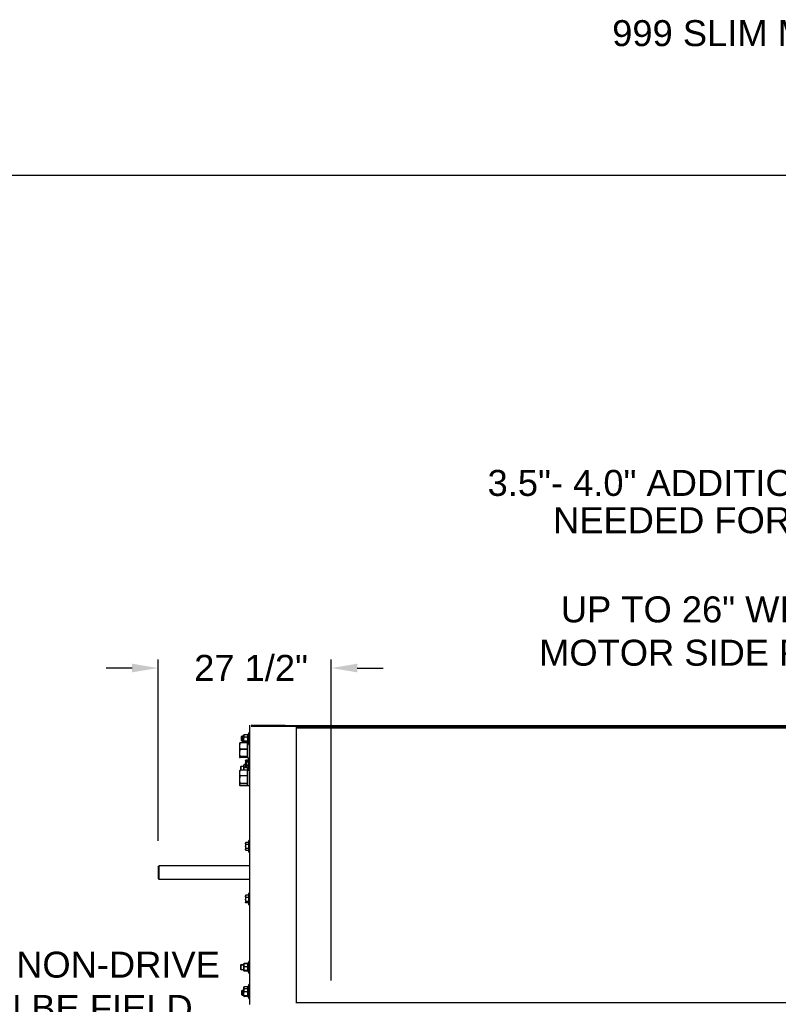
# Model space of a CAD drawing. Header units: inches. Extents: x 170 to 288, y 234 to 248.
# Tile 134 of 192: x 201.16 to 203.89, y 244.19 to 247.74. Entities that reach past the tile are written whole.
import ezdxf

# ---------------------------------------------------------------- set-up
doc = ezdxf.new("R2010")
doc.units = ezdxf.units.IN
doc.header["$LTSCALE"] = 0.25
doc.header["$MEASUREMENT"] = 0
doc.layers.add('ANNOTATIONS', color=1, linetype='Continuous')
doc.layers.add('SLIM E GUIDE MOTOR RH', color=7, linetype='Continuous')
doc.styles.add('ARIAL', font='arial.ttf', dxfattribs={"height": 0.09375})
doc.dimstyles.new('STANDARD$0', dxfattribs={"dimtxt": 0.09375, "dimasz": 0.09375, "dimexe": 0.03125, "dimexo": 0.046875, "dimgap": 0.09, "dimtad": 0, "dimtih": 1, "dimtoh": 1, "dimdec": 4, "dimzin": 0, "dimdsep": 46, "dimtxsty": 'ARIAL', "dimcen": 0.09, "dimadec": 0, "dimazin": 0, "dimtfac": 1, "dimtdec": 4, "dimtofl": 0, "dimtmove": 0, "dimatfit": 1, "dimfxl": 1, "dimtolj": 1, "dimtzin": 0, "dimarcsym": 0})

# ---------------------------------------------------------------- blocks, each defined once
blk = doc.blocks.new('*D16')
at = {"layer": 'ANNOTATIONS', "color": 0, "lineweight": -2, "transparency": 16777216}
for p, q in [((201.6543, 244.7789), (201.6543, 245.4338)), ((202.2789, 244.2745), (202.2789, 245.4338)), ((201.5606, 245.4025), (201.4668, 245.4025)), ((202.3727, 245.4025), (202.4664, 245.4025))]:
    blk.add_line(p, q, dxfattribs=at)
at = {"layer": 'ANNOTATIONS', "color": 0, "transparency": 16777216}
for points in [[(201.5606, 245.4182), (201.5606, 245.3869), (201.6543, 245.4025)], [(202.3727, 245.4182), (202.3727, 245.3869), (202.2789, 245.4025)]]:
    blk.add_solid(points, dxfattribs=at)
at = {"layer": 'defpoints', "color": 0, "transparency": 16777216}
for p in [(202.2789, 245.4025), (201.6543, 244.6852), (202.2789, 244.1807)]:
    blk.add_point(p, dxfattribs=at)
at = {"layer": 'ANNOTATIONS', "color": 0, "transparency": 16777216, "insert": (201.9897, 245.4025), "char_height": 0.09375, "attachment_point": 5, "style": 'ARIAL'}
blk.add_mtext('\\A1;27 1/2"', dxfattribs=at)

msp = doc.modelspace()

# ---------------------------------------------------------------- linework, layer by layer
at = {"layer": 'defpoints'}
msp.add_lwpolyline([(213.72204, 234.44685), (194.25216, 234.44685), (194.25216, 247.18196), (213.72204, 247.18196)], close=True, dxfattribs=at)
at = {"layer": 'SLIM E GUIDE MOTOR RH'}
for p, q in [((201.98555, 244.18808), (201.98555, 245.19649)), ((201.98555, 244.18905), (201.98555, 245.18905)), ((201.98992, 245.19649), (202.11225, 245.19649)), ((201.98992, 245.19232), (202.15392, 245.19232)), ((202.11225, 245.19232), (202.11225, 245.19649)), ((202.11225, 245.19505), (206.44558, 245.19505)), ((202.15392, 244.19297), (202.15392, 245.19232)), ((202.15392, 245.19088), (206.40392, 245.19088)), ((202.15392, 245.19016), (206.40392, 245.19016)), ((206.40392, 245.18528), (202.15392, 245.18528)), ((201.95603, 245.15609), (201.95451, 245.15457)), ((201.95451, 245.15457), (201.95451, 245.14095)), ((201.95451, 245.14095), (201.95603, 245.13943)), ((201.95708, 245.1557), (201.95555, 245.15417)), ((201.95555, 245.15417), (201.95555, 245.14056)), ((201.95555, 245.14056), (201.95708, 245.13903)), ((201.96312, 245.15609), (201.95603, 245.15609)), ((201.95603, 245.15609), (201.95603, 245.13943)), ((201.95603, 245.13943), (201.96312, 245.13943)), ((201.96312, 245.1557), (201.95708, 245.1557)), ((201.95708, 245.1557), (201.95708, 245.13903)), ((201.95708, 245.13903), (201.96312, 245.13903)), ((201.9639, 245.16117), (201.96312, 245.16026)), ((201.9639, 245.16077), (201.96312, 245.15986)), ((201.96312, 245.13254), (201.96312, 245.16026)), ((201.96312, 245.13214), (201.96312, 245.15986)), ((201.97638, 245.16201), (201.96478, 245.16201)), ((201.97638, 245.16162), (201.96478, 245.16162)), ((201.97638, 245.1529), (201.96478, 245.1529)), ((201.97638, 245.15251), (201.96478, 245.15251)), ((201.97638, 245.13865), (201.96478, 245.13865)), ((201.97805, 245.16026), (201.97727, 245.16117)), ((201.97805, 245.15986), (201.97727, 245.16077)), ((201.98222, 245.16224), (201.97805, 245.16224)), ((201.97805, 245.13288), (201.97805, 245.16224)), ((201.98222, 245.16185), (201.97805, 245.16185)), ((201.97805, 245.14659), (201.98222, 245.14659)), ((201.97805, 245.1462), (201.98222, 245.1462)), ((201.98222, 245.14575), (201.97805, 245.14575)), ((201.98222, 245.14535), (201.97805, 245.14535)), ((201.97805, 245.14435), (201.98222, 245.14435)), ((201.97805, 245.14395), (201.98222, 245.14395)), ((201.98555, 245.16859), (201.98222, 245.16859)), ((201.98222, 245.12693), (201.98222, 245.16859)), ((201.98555, 245.1682), (201.98222, 245.1682)), ((201.98222, 245.12653), (201.98222, 245.1682)), ((201.94778, 245.13126), (201.94765, 245.13111)), ((201.94765, 245.13111), (201.94765, 245.08071)), ((201.94778, 245.13086), (201.94765, 245.13071)), ((201.97668, 245.13254), (201.95098, 245.13254)), ((201.97668, 245.13214), (201.95098, 245.13214)), ((201.97668, 245.10926), (201.95098, 245.10926)), ((201.97668, 245.10886), (201.95098, 245.10886)), ((201.96312, 245.13526), (201.9639, 245.13435)), ((201.96312, 245.13486), (201.9639, 245.13395)), ((201.96312, 245.1336), (201.96333, 245.13254)), ((201.96312, 245.13321), (201.96333, 245.13214)), ((201.97638, 245.13826), (201.96478, 245.13826)), ((201.97638, 245.13351), (201.96478, 245.13351)), ((201.97638, 245.13311), (201.96478, 245.13311)), ((201.97668, 245.07929), (201.97668, 245.13254)), ((201.97722, 245.13111), (201.97668, 245.13111)), ((201.97722, 245.13071), (201.97668, 245.13071)), ((201.97805, 245.13356), (201.97722, 245.13356)), ((201.97722, 245.13356), (201.97722, 245.07866)), ((201.97805, 245.13316), (201.97722, 245.13316)), ((201.97722, 245.13316), (201.97722, 245.07826)), ((201.97727, 245.13435), (201.97805, 245.13526)), ((201.97727, 245.13395), (201.97805, 245.13486)), ((201.97805, 245.13328), (201.98222, 245.13328)), ((201.97805, 245.13288), (201.98222, 245.13288)), ((201.98222, 245.12693), (201.98555, 245.12693)), ((201.98222, 245.12653), (201.98555, 245.12653)), ((201.94765, 245.08111), (201.94778, 245.08096)), ((201.94765, 245.08071), (201.94778, 245.08056)), ((201.97668, 245.08284), (201.95098, 245.08284)), ((201.97668, 245.08244), (201.95098, 245.08244)), ((201.97668, 245.07969), (201.95098, 245.07969)), ((201.97668, 245.07929), (201.95098, 245.07929)), ((201.97062, 245.06955), (201.97008, 245.06861)), ((201.97008, 245.06861), (201.97008, 245.04361)), ((201.98222, 245.07039), (201.9712, 245.07039)), ((201.97668, 245.08111), (201.97722, 245.08111)), ((201.97668, 245.08071), (201.97722, 245.08071)), ((201.97722, 245.07866), (201.98555, 245.07866)), ((201.97722, 245.07826), (201.98555, 245.07826)), ((201.98555, 245.07694), (201.98222, 245.07694)), ((201.98222, 245.03356), (201.98222, 245.07694)), ((201.98555, 245.07655), (201.98222, 245.07655)), ((201.98222, 245.03316), (201.98222, 245.07655)), ((201.94845, 245.03204), (201.94765, 245.03111)), ((201.97668, 245.03405), (201.95098, 245.03405)), ((201.97668, 245.03365), (201.95098, 245.03365)), ((201.95271, 245.04778), (201.95118, 245.04625)), ((201.95271, 245.04738), (201.95118, 245.04585)), ((201.95118, 245.04625), (201.95118, 245.03365)), ((201.96312, 245.04778), (201.95271, 245.04778)), ((201.95271, 245.04778), (201.95271, 245.03365)), ((201.96312, 245.04738), (201.95271, 245.04738)), ((201.9639, 245.05285), (201.96312, 245.05194)), ((201.9639, 245.05246), (201.96312, 245.05155)), ((201.96312, 245.05194), (201.96312, 245.03405)), ((201.96312, 245.03365), (201.96312, 245.05155)), ((201.97008, 245.0537), (201.96478, 245.0537)), ((201.97328, 245.0533), (201.96478, 245.0533)), ((201.97008, 245.04459), (201.96478, 245.04459)), ((201.97638, 245.04419), (201.96478, 245.04419)), ((201.97008, 245.04361), (201.97062, 245.04267)), ((201.98222, 245.06509), (201.9712, 245.06509)), ((201.98222, 245.05081), (201.9712, 245.05081)), ((201.98222, 245.04183), (201.9712, 245.04183)), ((201.97369, 245.06578), (201.97328, 245.06508)), ((201.97328, 245.06508), (201.97328, 245.04635)), ((201.97328, 245.04635), (201.97369, 245.04565)), ((201.98222, 245.06641), (201.97412, 245.06641)), ((201.98222, 245.06244), (201.97412, 245.06244)), ((201.98222, 245.05175), (201.97412, 245.05175)), ((201.98222, 245.04502), (201.97412, 245.04502)), ((201.97668, 244.97778), (201.97668, 245.03405)), ((201.98555, 245.03356), (201.97722, 245.03356)), ((201.97722, 245.03356), (201.97722, 244.97866)), ((201.98555, 245.03316), (201.97722, 245.03316)), ((201.97722, 245.03316), (201.97722, 244.97826)), ((201.97805, 245.03316), (201.97805, 245.04502)), ((201.97805, 245.03828), (201.98222, 245.03828)), ((201.97805, 245.03788), (201.98222, 245.03788)), ((201.98222, 245.03743), (201.97805, 245.03743)), ((201.98222, 245.03704), (201.97805, 245.03704)), ((201.97805, 245.03603), (201.98222, 245.03603)), ((201.97805, 245.03564), (201.98222, 245.03564)), ((201.98222, 245.03528), (201.98555, 245.03528)), ((201.98222, 245.03488), (201.98555, 245.03488)), ((201.94845, 245.03164), (201.94765, 245.03071)), ((201.94765, 245.03111), (201.94765, 244.98071)), ((201.97668, 245.01377), (201.95098, 245.01377)), ((201.97668, 245.01337), (201.95098, 245.01337)), ((201.97722, 245.03111), (201.97668, 245.03111)), ((201.97722, 245.03071), (201.97668, 245.03071)), ((201.94765, 244.98111), (201.94845, 244.98018)), ((201.94765, 244.98071), (201.94845, 244.97978)), ((201.97668, 244.98584), (201.95098, 244.98584)), ((201.97668, 244.98544), (201.95098, 244.98544)), ((201.97668, 244.97818), (201.95098, 244.97818)), ((201.97668, 244.97778), (201.95098, 244.97778)), ((201.97668, 244.98111), (201.97722, 244.98111)), ((201.97668, 244.98071), (201.97722, 244.98071)), ((201.97722, 244.97866), (201.98555, 244.97866)), ((201.97722, 244.97826), (201.98555, 244.97826)), ((201.97102, 244.77296), (201.97008, 244.77134)), ((201.97008, 244.77134), (201.97008, 244.74634)), ((201.9712, 244.77326), (201.97104, 244.77294)), ((201.98222, 244.77326), (201.9712, 244.77326)), ((201.98222, 244.76553), (201.9712, 244.76553)), ((201.98222, 244.7511), (201.9712, 244.7511)), ((201.98555, 244.77967), (201.98222, 244.77967)), ((201.98222, 244.73801), (201.98222, 244.77967)), ((201.97008, 244.74634), (201.97102, 244.74472)), ((201.98222, 244.74442), (201.9712, 244.74442)), ((201.98222, 244.73801), (201.98555, 244.73801)), ((201.6543, 244.68519), (201.6543, 244.64278)), ((201.98555, 244.68865), (201.65763, 244.68865)), ((201.65763, 244.63944), (201.65763, 244.68865)), ((201.65763, 244.63944), (201.6543, 244.64278)), ((201.98555, 244.63944), (201.65763, 244.63944)), ((201.97048, 244.58245), (201.97008, 244.58176)), ((201.97008, 244.58176), (201.97008, 244.55676)), ((201.9712, 244.5834), (201.9705, 244.58243)), ((201.98222, 244.5834), (201.9712, 244.5834)), ((201.98222, 244.57383), (201.9712, 244.57383)), ((201.98555, 244.59009), (201.98222, 244.59009)), ((201.98222, 244.54842), (201.98222, 244.59009)), ((201.97008, 244.55676), (201.97048, 244.55607)), ((201.98222, 244.55969), (201.9712, 244.55969)), ((201.98222, 244.55511), (201.9712, 244.55511)), ((201.98222, 244.54842), (201.98555, 244.54842)), ((201.95271, 244.33111), (201.95118, 244.32958)), ((201.95271, 244.33071), (201.95118, 244.32919)), ((201.95118, 244.32958), (201.95118, 244.31557)), ((201.96312, 244.33111), (201.95271, 244.33111)), ((201.95271, 244.33111), (201.95271, 244.31405)), ((201.96312, 244.33071), (201.95271, 244.33071)), ((201.96343, 244.33564), (201.96312, 244.33528)), ((201.96312, 244.33527), (201.96312, 244.31033)), ((201.96343, 244.33524), (201.96312, 244.33488)), ((201.96312, 244.30993), (201.96312, 244.33487)), ((201.96478, 244.33622), (201.96438, 244.33538)), ((201.96478, 244.33662), (201.96451, 244.33604)), ((201.97638, 244.33662), (201.96478, 244.33662)), ((201.97638, 244.33622), (201.96478, 244.33622)), ((201.97638, 244.33587), (201.96478, 244.33587)), ((201.97638, 244.33547), (201.96478, 244.33547)), ((201.97638, 244.32406), (201.96478, 244.32406)), ((201.97638, 244.32366), (201.96478, 244.32366)), ((201.97638, 244.33662), (201.97666, 244.33604)), ((201.97638, 244.33622), (201.97678, 244.33538)), ((201.97805, 244.33528), (201.97774, 244.33564)), ((201.97805, 244.33488), (201.97774, 244.33524)), ((201.98222, 244.33726), (201.97805, 244.33726)), ((201.97805, 244.3079), (201.97805, 244.33726)), ((201.98222, 244.33686), (201.97805, 244.33686)), ((201.98555, 244.34361), (201.98222, 244.34361)), ((201.98222, 244.30194), (201.98222, 244.34361)), ((201.98555, 244.34321), (201.98222, 244.34321)), ((201.98222, 244.30155), (201.98222, 244.34321)), ((201.95118, 244.31597), (201.95271, 244.31444)), ((201.95118, 244.31557), (201.95271, 244.31405)), ((201.95271, 244.31444), (201.96312, 244.31444)), ((201.95271, 244.31405), (201.96312, 244.31405)), ((201.96312, 244.31028), (201.96343, 244.30992)), ((201.96312, 244.30988), (201.96343, 244.30952)), ((201.97638, 244.31097), (201.96478, 244.31097)), ((201.97638, 244.31057), (201.96478, 244.31057)), ((201.97638, 244.30969), (201.96478, 244.30969)), ((201.97638, 244.30929), (201.96478, 244.30929)), ((201.97638, 244.30893), (201.96478, 244.30893)), ((201.97638, 244.30854), (201.96478, 244.30854)), ((201.97774, 244.30992), (201.97805, 244.31028)), ((201.97774, 244.30952), (201.97805, 244.30988)), ((201.97805, 244.31773), (201.98222, 244.31773)), ((201.97805, 244.31733), (201.98222, 244.31733)), ((201.97805, 244.31567), (201.98222, 244.31567)), ((201.97805, 244.31527), (201.98222, 244.31527)), ((201.97805, 244.30829), (201.98222, 244.30829)), ((201.97805, 244.3079), (201.98222, 244.3079)), ((201.98222, 244.30194), (201.98555, 244.30194)), ((201.98222, 244.30155), (201.98555, 244.30155)), ((201.96312, 244.24562), (201.96312, 244.25153)), ((201.96478, 244.25245), (201.9647, 244.25227)), ((201.97638, 244.25245), (201.96478, 244.25245)), ((201.97638, 244.25208), (201.96478, 244.25208)), ((201.97638, 244.25245), (201.97646, 244.25227)), ((201.98222, 244.25353), (201.97805, 244.25353)), ((201.97805, 244.21625), (201.97805, 244.25353)), ((201.98555, 244.25988), (201.98222, 244.25988)), ((201.98222, 244.2099), (201.98222, 244.25988)), ((201.98555, 244.25156), (201.98222, 244.25156)), ((201.95708, 244.23906), (201.95555, 244.23754)), ((201.95555, 244.23754), (201.95555, 244.22392)), ((201.95555, 244.22392), (201.95708, 244.2224)), ((201.96312, 244.23906), (201.95708, 244.23906)), ((201.95708, 244.23906), (201.95708, 244.2224)), ((201.95708, 244.2224), (201.96312, 244.2224)), ((201.96312, 244.2391), (201.96285, 244.23906)), ((201.96312, 244.24613), (201.96318, 244.24559)), ((201.96336, 244.24352), (201.96312, 244.24323)), ((201.96312, 244.21823), (201.96312, 244.24323)), ((201.96312, 244.21823), (201.96336, 244.21795)), ((201.96335, 244.24396), (201.96335, 244.24564)), ((201.96335, 244.24348), (201.96335, 244.24393)), ((201.97638, 244.24444), (201.96478, 244.24444)), ((201.97638, 244.23367), (201.96478, 244.23367)), ((201.97638, 244.21996), (201.96478, 244.21996)), ((201.97638, 244.21702), (201.96478, 244.21702)), ((201.97805, 244.24323), (201.9778, 244.24352)), ((201.9778, 244.21795), (201.97805, 244.21823)), ((201.98222, 244.24521), (201.97805, 244.24521)), ((201.97805, 244.22729), (201.98222, 244.22729)), ((201.97805, 244.22513), (201.98222, 244.22513)), ((201.97805, 244.21625), (201.98222, 244.21625)), ((201.98222, 244.2099), (201.98555, 244.2099)), ((206.40392, 244.19361), (202.15392, 244.19361))]:
    msp.add_line(p, q, dxfattribs=at)
for points, knots in [([(201.96478, 245.16201), (201.96435, 245.1613), (201.96345, 245.15986), (201.96312, 245.15829), (201.96312, 245.15748), (201.96312, 245.15746)], [0, 0, 0, 0, 0.4843422, 0.9863279, 1, 1, 1, 1]), ([(201.96478, 245.16162), (201.96435, 245.16091), (201.96345, 245.15947), (201.96312, 245.15789), (201.96312, 245.15708), (201.96312, 245.15706)], [0, 0, 0, 0, 0.4843422, 0.9863279, 1, 1, 1, 1]), ([(201.96312, 245.15746), (201.96318, 245.15682), (201.96331, 245.15552), (201.96406, 245.15401), (201.96462, 245.15315), (201.96478, 245.1529)], [0, 0, 0, 0, 0.40629394, 0.82726398, 1, 1, 1, 1]), ([(201.96312, 245.15706), (201.96318, 245.15642), (201.96331, 245.15513), (201.96406, 245.15362), (201.96462, 245.15276), (201.96478, 245.15251)], [0, 0, 0, 0, 0.40629394, 0.82726398, 1, 1, 1, 1]), ([(201.96312, 245.14578), (201.96312, 245.14594), (201.96313, 245.14701), (201.9634, 245.149), (201.96407, 245.1512), (201.96461, 245.15248), (201.96478, 245.1529)], [0, 0, 0, 0, 0.0665377, 0.4352814, 0.8145517, 1, 1, 1, 1]), ([(201.96312, 245.14538), (201.96312, 245.14555), (201.96313, 245.14661), (201.9634, 245.14861), (201.96407, 245.15081), (201.96461, 245.15209), (201.96478, 245.15251)], [0, 0, 0, 0, 0.0665377, 0.4352814, 0.8145517, 1, 1, 1, 1]), ([(201.96478, 245.13865), (201.96454, 245.13926), (201.96395, 245.14068), (201.96327, 245.14306), (201.96317, 245.14487), (201.96312, 245.14578)], [0, 0, 0, 0, 0.2654628, 0.6280823, 1, 1, 1, 1]), ([(201.96478, 245.13826), (201.96454, 245.13886), (201.96395, 245.14029), (201.96327, 245.14267), (201.96317, 245.14447), (201.96312, 245.14538)], [0, 0, 0, 0, 0.2654628, 0.6280823, 1, 1, 1, 1]), ([(201.96478, 245.13865), (201.96435, 245.13825), (201.96345, 245.13744), (201.96312, 245.13655), (201.96312, 245.13609), (201.96312, 245.13608)], [0, 0, 0, 0, 0.4843455, 0.9863188, 1, 1, 1, 1]), ([(201.96394, 245.16114), (201.96405, 245.16129), (201.96427, 245.16159), (201.96461, 245.16187), (201.96478, 245.16201)], [0, 0, 0, 0, 0.503884, 1, 1, 1, 1]), ([(201.96394, 245.16074), (201.96405, 245.16089), (201.96427, 245.16119), (201.96461, 245.16147), (201.96478, 245.16162)], [0, 0, 0, 0, 0.503884, 1, 1, 1, 1]), ([(201.97638, 245.16201), (201.97682, 245.1613), (201.97771, 245.15986), (201.97805, 245.15829), (201.97805, 245.15748), (201.97805, 245.15746)], [0, 0, 0, 0, 0.4843422, 0.9863279, 1, 1, 1, 1]), ([(201.97723, 245.16114), (201.97712, 245.16129), (201.9769, 245.16159), (201.97655, 245.16187), (201.97638, 245.16201)], [0, 0, 0, 0, 0.503884, 1, 1, 1, 1]), ([(201.97638, 245.16162), (201.97682, 245.16091), (201.97771, 245.15947), (201.97805, 245.15789), (201.97805, 245.15708), (201.97805, 245.15706)], [0, 0, 0, 0, 0.4843422, 0.9863279, 1, 1, 1, 1]), ([(201.97723, 245.16074), (201.97712, 245.16089), (201.9769, 245.16119), (201.97655, 245.16147), (201.97638, 245.16162)], [0, 0, 0, 0, 0.503884, 1, 1, 1, 1]), ([(201.97805, 245.15746), (201.97799, 245.15682), (201.97786, 245.15552), (201.97711, 245.15401), (201.97655, 245.15315), (201.97638, 245.1529)], [0, 0, 0, 0, 0.40629394, 0.82726398, 1, 1, 1, 1]), ([(201.97805, 245.15706), (201.97799, 245.15642), (201.97786, 245.15513), (201.97711, 245.15362), (201.97655, 245.15276), (201.97638, 245.15251)], [0, 0, 0, 0, 0.40629394, 0.82726398, 1, 1, 1, 1]), ([(201.97805, 245.14578), (201.97805, 245.14594), (201.97804, 245.14701), (201.97776, 245.149), (201.9771, 245.1512), (201.97656, 245.15248), (201.97638, 245.1529)], [0, 0, 0, 0, 0.0665377, 0.4352814, 0.8145517, 1, 1, 1, 1]), ([(201.97805, 245.14538), (201.97805, 245.14555), (201.97804, 245.14661), (201.97776, 245.14861), (201.9771, 245.15081), (201.97656, 245.15209), (201.97638, 245.15251)], [0, 0, 0, 0, 0.0665377, 0.4352814, 0.8145517, 1, 1, 1, 1]), ([(201.97638, 245.13865), (201.97663, 245.13926), (201.97722, 245.14068), (201.97789, 245.14306), (201.978, 245.14487), (201.97805, 245.14578)], [0, 0, 0, 0, 0.2654628, 0.6280823, 1, 1, 1, 1]), ([(201.97638, 245.13826), (201.97663, 245.13886), (201.97722, 245.14029), (201.97789, 245.14267), (201.978, 245.14447), (201.97805, 245.14538)], [0, 0, 0, 0, 0.2654628, 0.6280823, 1, 1, 1, 1]), ([(201.97638, 245.13865), (201.97682, 245.13825), (201.97771, 245.13744), (201.97805, 245.13655), (201.97805, 245.13609), (201.97805, 245.13608)], [0, 0, 0, 0, 0.4843455, 0.9863188, 1, 1, 1, 1]), ([(201.95098, 245.13254), (201.9501, 245.13073), (201.94877, 245.12798), (201.94785, 245.12408), (201.94765, 245.12202), (201.94765, 245.12095), (201.94765, 245.1209)], [0, 0, 0, 0, 0.4839104, 0.73518963, 0.98633983, 1, 1, 1, 1]), ([(201.95098, 245.13214), (201.9501, 245.13033), (201.94877, 245.12758), (201.94785, 245.12369), (201.94765, 245.12162), (201.94765, 245.12056), (201.94765, 245.1205)], [0, 0, 0, 0, 0.4839104, 0.73518963, 0.98633983, 1, 1, 1, 1]), ([(201.94765, 245.1209), (201.94778, 245.11927), (201.94803, 245.11595), (201.94953, 245.1121), (201.95066, 245.1099), (201.95098, 245.10926)], [0, 0, 0, 0, 0.4062905, 0.8272674, 1, 1, 1, 1]), ([(201.94765, 245.1205), (201.94778, 245.11887), (201.94803, 245.11556), (201.94953, 245.1117), (201.95066, 245.1095), (201.95098, 245.10886)], [0, 0, 0, 0, 0.4062905, 0.8272674, 1, 1, 1, 1]), ([(201.95098, 245.10926), (201.9501, 245.10721), (201.94877, 245.10408), (201.94785, 245.09966), (201.94765, 245.09732), (201.94765, 245.09611), (201.94765, 245.09605)], [0, 0, 0, 0, 0.48390853, 0.735188, 0.98634, 1, 1, 1, 1]), ([(201.95098, 245.10886), (201.9501, 245.10681), (201.94877, 245.10369), (201.94785, 245.09927), (201.94765, 245.09692), (201.94765, 245.09571), (201.94765, 245.09565)], [0, 0, 0, 0, 0.48390853, 0.735188, 0.98634, 1, 1, 1, 1]), ([(201.95098, 245.13254), (201.95049, 245.1324), (201.94933, 245.13209), (201.94816, 245.13166), (201.94797, 245.13136), (201.94791, 245.13126)], [0, 0, 0, 0, 0.3251351, 0.769281, 1, 1, 1, 1]), ([(201.95098, 245.13214), (201.95049, 245.13201), (201.94933, 245.13169), (201.94816, 245.13126), (201.94797, 245.13096), (201.94791, 245.13086)], [0, 0, 0, 0, 0.3251351, 0.769281, 1, 1, 1, 1]), ([(201.96478, 245.13826), (201.96435, 245.13786), (201.96345, 245.13704), (201.96312, 245.13615), (201.96312, 245.1357), (201.96312, 245.13568)], [0, 0, 0, 0, 0.4843455, 0.9863188, 1, 1, 1, 1]), ([(201.96312, 245.13608), (201.96318, 245.13572), (201.96331, 245.13499), (201.96406, 245.13414), (201.96462, 245.13365), (201.96478, 245.13351)], [0, 0, 0, 0, 0.4062861, 0.8272663, 1, 1, 1, 1]), ([(201.96312, 245.13568), (201.96318, 245.13532), (201.96331, 245.13459), (201.96406, 245.13374), (201.96462, 245.13325), (201.96478, 245.13311)], [0, 0, 0, 0, 0.4062861, 0.8272663, 1, 1, 1, 1]), ([(201.96344, 245.13488), (201.96328, 245.13448), (201.96312, 245.13405), (201.96312, 245.13362), (201.96312, 245.1336)], [0, 0, 0, 0, 0.9605872, 1, 1, 1, 1]), ([(201.96344, 245.13449), (201.96328, 245.13408), (201.96312, 245.13365), (201.96312, 245.13322), (201.96312, 245.13321)], [0, 0, 0, 0, 0.9605872, 1, 1, 1, 1]), ([(201.97638, 245.13826), (201.97682, 245.13786), (201.97771, 245.13704), (201.97805, 245.13615), (201.97805, 245.1357), (201.97805, 245.13568)], [0, 0, 0, 0, 0.4843455, 0.9863188, 1, 1, 1, 1]), ([(201.97805, 245.13608), (201.97799, 245.13572), (201.97786, 245.13499), (201.97711, 245.13414), (201.97655, 245.13365), (201.97638, 245.13351)], [0, 0, 0, 0, 0.4062861, 0.8272663, 1, 1, 1, 1]), ([(201.97805, 245.13568), (201.97799, 245.13532), (201.97786, 245.13459), (201.97711, 245.13374), (201.97655, 245.13325), (201.97638, 245.13311)], [0, 0, 0, 0, 0.4062861, 0.8272663, 1, 1, 1, 1]), ([(201.97772, 245.13449), (201.97788, 245.13408), (201.97805, 245.13365), (201.97805, 245.13322), (201.97805, 245.13321)], [0, 0, 0, 0, 0.9605872, 1, 1, 1, 1]), ([(201.97773, 245.13488), (201.97788, 245.13448), (201.97805, 245.13405), (201.97805, 245.13362), (201.97805, 245.1336)], [0, 0, 0, 0, 0.9605872, 1, 1, 1, 1]), ([(201.94765, 245.09605), (201.94778, 245.0942), (201.94803, 245.09043), (201.94953, 245.08606), (201.95066, 245.08356), (201.95098, 245.08284)], [0, 0, 0, 0, 0.4062913, 0.8272682, 1, 1, 1, 1]), ([(201.94765, 245.09565), (201.94778, 245.0938), (201.94803, 245.09004), (201.94953, 245.08566), (201.95066, 245.08316), (201.95098, 245.08244)], [0, 0, 0, 0, 0.4062913, 0.8272682, 1, 1, 1, 1]), ([(201.95098, 245.08284), (201.95049, 245.0827), (201.94932, 245.08239), (201.94797, 245.08186), (201.94776, 245.08146), (201.94765, 245.08126)], [0, 0, 0, 0, 0.265455, 0.6280758, 1, 1, 1, 1]), ([(201.95098, 245.08244), (201.95049, 245.08231), (201.94932, 245.08199), (201.94796, 245.08146), (201.94776, 245.08107), (201.94765, 245.08086)], [0, 0, 0, 0, 0.265455, 0.6280758, 1, 1, 1, 1]), ([(201.94765, 245.08126), (201.94765, 245.08122), (201.94768, 245.08099), (201.94822, 245.08055), (201.94956, 245.08006), (201.95063, 245.07978), (201.95098, 245.07969)], [0, 0, 0, 0, 0.066533, 0.4352854, 0.8145503, 1, 1, 1, 1]), ([(201.94765, 245.08086), (201.94765, 245.08083), (201.94768, 245.08059), (201.94822, 245.08015), (201.94956, 245.07966), (201.95063, 245.07938), (201.95098, 245.07929)], [0, 0, 0, 0, 0.066533, 0.4352854, 0.8145503, 1, 1, 1, 1]), ([(201.97008, 245.06774), (201.9701, 245.06796), (201.97015, 245.06886), (201.97075, 245.06973), (201.9712, 245.07039)], [0, 0, 0, 0, 0.2463124, 1, 1, 1, 1]), ([(201.9712, 245.06509), (201.97105, 245.06529), (201.97039, 245.06615), (201.97022, 245.06705), (201.97008, 245.06774)], [0, 0, 0, 0, 0.2293536, 1, 1, 1, 1]), ([(201.95098, 245.03405), (201.9501, 245.03247), (201.94877, 245.03007), (201.94785, 245.02668), (201.94765, 245.02488), (201.94765, 245.02396), (201.94765, 245.02391)], [0, 0, 0, 0, 0.4839091, 0.7351906, 0.9863413, 1, 1, 1, 1]), ([(201.95098, 245.03365), (201.9501, 245.03207), (201.94877, 245.02968), (201.94785, 245.02628), (201.94765, 245.02448), (201.94765, 245.02356), (201.94765, 245.02351)], [0, 0, 0, 0, 0.4839091, 0.7351906, 0.9863413, 1, 1, 1, 1]), ([(201.95098, 245.03405), (201.95047, 245.03372), (201.94944, 245.03307), (201.94883, 245.03238), (201.94852, 245.03203)], [0, 0, 0, 0, 0.4941489, 1, 1, 1, 1]), ([(201.95098, 245.03365), (201.95047, 245.03332), (201.94944, 245.03267), (201.94883, 245.03198), (201.94852, 245.03163)], [0, 0, 0, 0, 0.4941489, 1, 1, 1, 1]), ([(201.96478, 245.0537), (201.96435, 245.05299), (201.96345, 245.05155), (201.96312, 245.04997), (201.96312, 245.04916), (201.96312, 245.04914)], [0, 0, 0, 0, 0.4843441, 0.9863299, 1, 1, 1, 1]), ([(201.96478, 245.0533), (201.96435, 245.05259), (201.96345, 245.05115), (201.96312, 245.04957), (201.96312, 245.04877), (201.96312, 245.04875)], [0, 0, 0, 0, 0.4843441, 0.9863299, 1, 1, 1, 1]), ([(201.96312, 245.04914), (201.96318, 245.0485), (201.96331, 245.04721), (201.96406, 245.0457), (201.96462, 245.04484), (201.96478, 245.04459)], [0, 0, 0, 0, 0.4062896, 0.8272631, 1, 1, 1, 1]), ([(201.96312, 245.04875), (201.96318, 245.04811), (201.96331, 245.04681), (201.96406, 245.0453), (201.96462, 245.04444), (201.96478, 245.04419)], [0, 0, 0, 0, 0.4062896, 0.8272631, 1, 1, 1, 1]), ([(201.96312, 245.03746), (201.96312, 245.03763), (201.96313, 245.03869), (201.9634, 245.04069), (201.96407, 245.04289), (201.96461, 245.04417), (201.96478, 245.04459)], [0, 0, 0, 0, 0.0665376, 0.4352814, 0.8145511, 1, 1, 1, 1]), ([(201.96312, 245.03707), (201.96312, 245.03723), (201.96313, 245.0383), (201.9634, 245.04029), (201.96407, 245.04249), (201.96461, 245.04377), (201.96478, 245.04419)], [0, 0, 0, 0, 0.0665376, 0.4352814, 0.8145511, 1, 1, 1, 1]), ([(201.96356, 245.03405), (201.9635, 245.03428), (201.96318, 245.03538), (201.96314, 245.03654), (201.96312, 245.03746)], [0, 0, 0, 0, 0.20752985, 1, 1, 1, 1]), ([(201.96356, 245.03365), (201.9635, 245.03388), (201.96318, 245.03499), (201.96314, 245.03615), (201.96312, 245.03707)], [0, 0, 0, 0, 0.20752985, 1, 1, 1, 1]), ([(201.96394, 245.05282), (201.96405, 245.05297), (201.96427, 245.05327), (201.96461, 245.05356), (201.96478, 245.0537)], [0, 0, 0, 0, 0.5038606, 1, 1, 1, 1]), ([(201.96394, 245.05243), (201.96405, 245.05258), (201.96427, 245.05287), (201.96461, 245.05316), (201.96478, 245.0533)], [0, 0, 0, 0, 0.5038606, 1, 1, 1, 1]), ([(201.97008, 245.05795), (201.97008, 245.05812), (201.9701, 245.0594), (201.97034, 245.06182), (201.97091, 245.06399), (201.9712, 245.06509)], [0, 0, 0, 0, 0.070087, 0.5307763, 1, 1, 1, 1]), ([(201.9712, 245.05081), (201.97089, 245.05197), (201.97026, 245.05431), (201.97014, 245.05673), (201.97008, 245.05795)], [0, 0, 0, 0, 0.49546092, 1, 1, 1, 1]), ([(201.97008, 245.04632), (201.97008, 245.04643), (201.9701, 245.04724), (201.97034, 245.04876), (201.97091, 245.05012), (201.9712, 245.05081)], [0, 0, 0, 0, 0.070095, 0.5307808, 1, 1, 1, 1]), ([(201.9712, 245.04183), (201.97089, 245.04256), (201.97026, 245.04404), (201.97014, 245.04556), (201.97008, 245.04632)], [0, 0, 0, 0, 0.495456, 1, 1, 1, 1]), ([(201.97069, 245.04269), (201.97071, 245.0426), (201.97079, 245.04231), (201.97103, 245.04203), (201.9712, 245.04183)], [0, 0, 0, 0, 0.2988427, 1, 1, 1, 1]), ([(201.97328, 245.06443), (201.97329, 245.06459), (201.97333, 245.06526), (201.97378, 245.06591), (201.97412, 245.06641)], [0, 0, 0, 0, 0.2366357, 1, 1, 1, 1]), ([(201.97412, 245.06244), (201.97401, 245.06258), (201.97352, 245.06323), (201.97339, 245.0639), (201.97328, 245.06443)], [0, 0, 0, 0, 0.2170745, 1, 1, 1, 1]), ([(201.97328, 245.05709), (201.97328, 245.05722), (201.9733, 245.05903), (201.97372, 245.0608), (201.97412, 245.06244)], [0, 0, 0, 0, 0.0702178, 1, 1, 1, 1]), ([(201.97412, 245.05175), (201.97389, 245.05261), (201.97341, 245.05437), (201.97333, 245.05618), (201.97328, 245.05709)], [0, 0, 0, 0, 0.4954613, 1, 1, 1, 1]), ([(201.97328, 245.04838), (201.97328, 245.04846), (201.9733, 245.0496), (201.97372, 245.05071), (201.97412, 245.05175)], [0, 0, 0, 0, 0.0702115, 1, 1, 1, 1]), ([(201.97412, 245.04502), (201.97389, 245.04556), (201.97341, 245.04667), (201.97333, 245.04781), (201.97328, 245.04838)], [0, 0, 0, 0, 0.4954571, 1, 1, 1, 1]), ([(201.97374, 245.04566), (201.97376, 245.04559), (201.97382, 245.04537), (201.974, 245.04516), (201.97412, 245.04502)], [0, 0, 0, 0, 0.3404551, 1, 1, 1, 1]), ([(201.9769, 245.04502), (201.97689, 245.04499), (201.97676, 245.04471), (201.97656, 245.04444), (201.97638, 245.04419)], [0, 0, 0, 0, 0.0845859, 1, 1, 1, 1]), ([(201.97805, 245.03707), (201.97805, 245.03723), (201.97804, 245.0383), (201.97776, 245.04029), (201.9771, 245.04249), (201.97656, 245.04377), (201.97638, 245.04419)], [0, 0, 0, 0, 0.0665376, 0.4352814, 0.8145511, 1, 1, 1, 1]), ([(201.97668, 245.0311), (201.97684, 245.03145), (201.97705, 245.03194), (201.97718, 245.03245), (201.97722, 245.0326)], [0, 0, 0, 0, 0.7114346, 1, 1, 1, 1]), ([(201.97668, 245.03071), (201.97684, 245.03105), (201.97705, 245.03154), (201.97718, 245.03206), (201.97722, 245.03221)], [0, 0, 0, 0, 0.7114346, 1, 1, 1, 1]), ([(201.97805, 245.03746), (201.97805, 245.03763), (201.97803, 245.03869), (201.97787, 245.04018), (201.97747, 245.04144), (201.97734, 245.04183)], [0, 0, 0, 0, 0.11017229, 0.72073448, 1, 1, 1, 1]), ([(201.97747, 245.03356), (201.97759, 245.03395), (201.97797, 245.03522), (201.97802, 245.03655), (201.97805, 245.03746)], [0, 0, 0, 0, 0.3078818, 1, 1, 1, 1]), ([(201.97747, 245.03316), (201.97759, 245.03355), (201.97797, 245.03482), (201.97802, 245.03615), (201.97805, 245.03707)], [0, 0, 0, 0, 0.3078818, 1, 1, 1, 1]), ([(201.94765, 245.02391), (201.94778, 245.02249), (201.94803, 245.0196), (201.94953, 245.01624), (201.95066, 245.01433), (201.95098, 245.01377)], [0, 0, 0, 0, 0.4062892, 0.8272692, 1, 1, 1, 1]), ([(201.94765, 245.02351), (201.94778, 245.02209), (201.94803, 245.0192), (201.94953, 245.01584), (201.95066, 245.01393), (201.95098, 245.01337)], [0, 0, 0, 0, 0.4062892, 0.8272692, 1, 1, 1, 1]), ([(201.95098, 245.01377), (201.9501, 245.0116), (201.94877, 245.0083), (201.94785, 245.00362), (201.94765, 245.00114), (201.94765, 244.99987), (201.94765, 244.9998)], [0, 0, 0, 0, 0.4839125, 0.7351912, 0.9863398, 1, 1, 1, 1]), ([(201.95098, 245.01337), (201.9501, 245.0112), (201.94877, 245.0079), (201.94785, 245.00323), (201.94765, 245.00075), (201.94765, 244.99947), (201.94765, 244.99941)], [0, 0, 0, 0, 0.4839125, 0.7351912, 0.9863398, 1, 1, 1, 1]), ([(201.94765, 244.9998), (201.94778, 244.99785), (201.94803, 244.99387), (201.94953, 244.98924), (201.95066, 244.9866), (201.95098, 244.98584)], [0, 0, 0, 0, 0.4062895, 0.82727, 1, 1, 1, 1]), ([(201.94765, 244.99941), (201.94778, 244.99745), (201.94803, 244.99347), (201.94953, 244.98884), (201.95066, 244.98621), (201.95098, 244.98544)], [0, 0, 0, 0, 0.4062895, 0.82727, 1, 1, 1, 1]), ([(201.95098, 244.98584), (201.95049, 244.98551), (201.94932, 244.98475), (201.94797, 244.98347), (201.94776, 244.9825), (201.94765, 244.98201)], [0, 0, 0, 0, 0.2654539, 0.6280758, 1, 1, 1, 1]), ([(201.95098, 244.98544), (201.95049, 244.98512), (201.94932, 244.98435), (201.94796, 244.98307), (201.94776, 244.9821), (201.94765, 244.98161)], [0, 0, 0, 0, 0.2654539, 0.6280758, 1, 1, 1, 1]), ([(201.94765, 244.98201), (201.94765, 244.98192), (201.94768, 244.98135), (201.94822, 244.98027), (201.94956, 244.97909), (201.95063, 244.9784), (201.95098, 244.97818)], [0, 0, 0, 0, 0.066532, 0.4352843, 0.8145495, 1, 1, 1, 1]), ([(201.94765, 244.98161), (201.94765, 244.98152), (201.94768, 244.98095), (201.94822, 244.97988), (201.94956, 244.97869), (201.95063, 244.97801), (201.95098, 244.97778)], [0, 0, 0, 0, 0.066532, 0.4352843, 0.8145495, 1, 1, 1, 1]), ([(201.97008, 244.76939), (201.97008, 244.76948), (201.97009, 244.77018), (201.97034, 244.77149), (201.97091, 244.77267), (201.9712, 244.77326)], [0, 0, 0, 0, 0.0700936, 0.5307865, 1, 1, 1, 1]), ([(201.9712, 244.76553), (201.97089, 244.76615), (201.97026, 244.76742), (201.97014, 244.76873), (201.97008, 244.76939)], [0, 0, 0, 0, 0.4954595, 1, 1, 1, 1]), ([(201.97008, 244.75831), (201.9701, 244.75892), (201.97015, 244.76136), (201.97075, 244.76373), (201.9712, 244.76553)], [0, 0, 0, 0, 0.2463021, 1, 1, 1, 1]), ([(201.9712, 244.7511), (201.97105, 244.75164), (201.97039, 244.75399), (201.97022, 244.75643), (201.97008, 244.75831)], [0, 0, 0, 0, 0.2293567, 1, 1, 1, 1]), ([(201.97008, 244.74776), (201.97008, 244.74784), (201.97009, 244.74844), (201.97034, 244.74957), (201.97091, 244.75059), (201.9712, 244.7511)], [0, 0, 0, 0, 0.0700932, 0.5307809, 1, 1, 1, 1]), ([(201.97104, 244.74473), (201.97079, 244.74517), (201.97023, 244.74616), (201.97014, 244.74719), (201.97008, 244.74776)], [0, 0, 0, 0, 0.4421137, 1, 1, 1, 1]), ([(201.6543, 244.68519), (201.65441, 244.6853), (201.65552, 244.68646), (201.65663, 244.68761), (201.65763, 244.68865)], [0, 0, 0, 0, 0.0976314, 1, 1, 1, 1]), ([(201.97008, 244.57861), (201.97008, 244.57873), (201.97009, 244.57959), (201.97034, 244.58121), (201.97091, 244.58266), (201.9712, 244.5834)], [0, 0, 0, 0, 0.0700939, 0.530785, 1, 1, 1, 1]), ([(201.9712, 244.57383), (201.97089, 244.57461), (201.97026, 244.57617), (201.97014, 244.5778), (201.97008, 244.57861)], [0, 0, 0, 0, 0.49546102, 1, 1, 1, 1]), ([(201.97008, 244.56676), (201.9701, 244.56735), (201.97015, 244.56974), (201.97075, 244.57207), (201.9712, 244.57383)], [0, 0, 0, 0, 0.2463038, 1, 1, 1, 1]), ([(201.9712, 244.55969), (201.97105, 244.56021), (201.97039, 244.56252), (201.97022, 244.56491), (201.97008, 244.56676)], [0, 0, 0, 0, 0.2293591, 1, 1, 1, 1]), ([(201.97008, 244.5574), (201.97008, 244.55745), (201.97009, 244.55786), (201.97034, 244.55864), (201.97091, 244.55933), (201.9712, 244.55969)], [0, 0, 0, 0, 0.0700921, 0.530784, 1, 1, 1, 1]), ([(201.9712, 244.55511), (201.97089, 244.55548), (201.97026, 244.55623), (201.97014, 244.55701), (201.97008, 244.5574)], [0, 0, 0, 0, 0.4954576, 1, 1, 1, 1]), ([(201.96478, 244.33587), (201.96435, 244.33495), (201.96345, 244.33308), (201.96312, 244.33104), (201.96312, 244.32999), (201.96312, 244.32996)], [0, 0, 0, 0, 0.4843436, 0.9863265, 1, 1, 1, 1]), ([(201.96312, 244.33523), (201.96318, 244.33532), (201.96331, 244.3355), (201.96406, 244.33571), (201.96462, 244.33583), (201.96478, 244.33587)], [0, 0, 0, 0, 0.406288, 0.8272689, 1, 1, 1, 1]), ([(201.96478, 244.33547), (201.96435, 244.33455), (201.96345, 244.33268), (201.96312, 244.33064), (201.96312, 244.32959), (201.96312, 244.32957)], [0, 0, 0, 0, 0.4843436, 0.9863265, 1, 1, 1, 1]), ([(201.96312, 244.33483), (201.96318, 244.33492), (201.96331, 244.3351), (201.96406, 244.33532), (201.96462, 244.33544), (201.96478, 244.33547)], [0, 0, 0, 0, 0.406288, 0.8272689, 1, 1, 1, 1]), ([(201.96312, 244.32996), (201.96318, 244.32914), (201.96331, 244.32745), (201.96406, 244.3255), (201.96462, 244.32438), (201.96478, 244.32406)], [0, 0, 0, 0, 0.4062908, 0.8272706, 1, 1, 1, 1]), ([(201.96312, 244.32957), (201.96318, 244.32874), (201.96331, 244.32706), (201.96406, 244.3251), (201.96462, 244.32399), (201.96478, 244.32366)], [0, 0, 0, 0, 0.4062908, 0.8272706, 1, 1, 1, 1]), ([(201.96312, 244.31751), (201.96312, 244.31766), (201.96313, 244.31864), (201.9634, 244.32047), (201.96407, 244.3225), (201.96461, 244.32367), (201.96478, 244.32406)], [0, 0, 0, 0, 0.066531, 0.43528404, 0.81455115, 1, 1, 1, 1]), ([(201.96312, 244.31712), (201.96312, 244.31727), (201.96313, 244.31825), (201.9634, 244.32008), (201.96407, 244.3221), (201.96461, 244.32328), (201.96478, 244.32366)], [0, 0, 0, 0, 0.066531, 0.43528404, 0.81455115, 1, 1, 1, 1]), ([(201.96343, 244.33564), (201.96368, 244.33587), (201.96405, 244.33621), (201.96462, 244.33653), (201.96478, 244.33662)], [0, 0, 0, 0, 0.7088141, 1, 1, 1, 1]), ([(201.96343, 244.33524), (201.96368, 244.33548), (201.96405, 244.33581), (201.96462, 244.33613), (201.96478, 244.33622)], [0, 0, 0, 0, 0.7088141, 1, 1, 1, 1]), ([(201.97774, 244.33564), (201.97748, 244.33587), (201.97712, 244.33621), (201.97655, 244.33653), (201.97638, 244.33662)], [0, 0, 0, 0, 0.7088141, 1, 1, 1, 1]), ([(201.97774, 244.33524), (201.97748, 244.33548), (201.97712, 244.33581), (201.97655, 244.33613), (201.97638, 244.33622)], [0, 0, 0, 0, 0.7088141, 1, 1, 1, 1]), ([(201.97638, 244.33587), (201.97682, 244.33495), (201.97771, 244.33308), (201.97805, 244.33104), (201.97805, 244.32999), (201.97805, 244.32996)], [0, 0, 0, 0, 0.4843436, 0.9863265, 1, 1, 1, 1]), ([(201.97805, 244.33523), (201.97799, 244.33532), (201.97786, 244.3355), (201.97711, 244.33571), (201.97655, 244.33583), (201.97638, 244.33587)], [0, 0, 0, 0, 0.406288, 0.8272689, 1, 1, 1, 1]), ([(201.97638, 244.33547), (201.97682, 244.33455), (201.97771, 244.33268), (201.97805, 244.33064), (201.97805, 244.32959), (201.97805, 244.32957)], [0, 0, 0, 0, 0.4843436, 0.9863265, 1, 1, 1, 1]), ([(201.97805, 244.33483), (201.97799, 244.33492), (201.97786, 244.3351), (201.97711, 244.33532), (201.97655, 244.33544), (201.97638, 244.33547)], [0, 0, 0, 0, 0.406288, 0.8272689, 1, 1, 1, 1]), ([(201.97805, 244.32996), (201.97799, 244.32914), (201.97786, 244.32745), (201.97711, 244.3255), (201.97655, 244.32438), (201.97638, 244.32406)], [0, 0, 0, 0, 0.4062908, 0.8272706, 1, 1, 1, 1]), ([(201.97805, 244.32957), (201.97799, 244.32874), (201.97786, 244.32706), (201.97711, 244.3251), (201.97655, 244.32399), (201.97638, 244.32366)], [0, 0, 0, 0, 0.4062908, 0.8272706, 1, 1, 1, 1]), ([(201.97805, 244.31751), (201.97805, 244.31766), (201.97804, 244.31864), (201.97776, 244.32047), (201.9771, 244.3225), (201.97656, 244.32367), (201.97638, 244.32406)], [0, 0, 0, 0, 0.066531, 0.43528404, 0.81455115, 1, 1, 1, 1]), ([(201.97805, 244.31712), (201.97805, 244.31727), (201.97804, 244.31825), (201.97776, 244.32008), (201.9771, 244.3221), (201.97656, 244.32328), (201.97638, 244.32366)], [0, 0, 0, 0, 0.066531, 0.43528404, 0.81455115, 1, 1, 1, 1]), ([(201.96478, 244.31097), (201.96454, 244.31152), (201.96395, 244.31283), (201.96327, 244.31502), (201.96317, 244.31667), (201.96312, 244.31751)], [0, 0, 0, 0, 0.2654625, 0.6280806, 1, 1, 1, 1]), ([(201.96478, 244.31057), (201.96454, 244.31113), (201.96395, 244.31244), (201.96327, 244.31462), (201.96317, 244.31628), (201.96312, 244.31712)], [0, 0, 0, 0, 0.2654625, 0.6280806, 1, 1, 1, 1]), ([(201.96478, 244.31097), (201.96435, 244.31087), (201.96345, 244.31067), (201.96312, 244.31044), (201.96312, 244.31033), (201.96312, 244.31033)], [0, 0, 0, 0, 0.4843433, 0.9863274, 1, 1, 1, 1]), ([(201.96478, 244.31057), (201.96435, 244.31047), (201.96345, 244.31027), (201.96312, 244.31005), (201.96312, 244.30993), (201.96312, 244.30993)], [0, 0, 0, 0, 0.4843433, 0.9863274, 1, 1, 1, 1]), ([(201.96312, 244.31033), (201.96318, 244.31024), (201.96331, 244.31005), (201.96406, 244.30984), (201.96462, 244.30972), (201.96478, 244.30969)], [0, 0, 0, 0, 0.4062895, 0.8272669, 1, 1, 1, 1]), ([(201.96312, 244.30993), (201.96318, 244.30984), (201.96331, 244.30966), (201.96406, 244.30945), (201.96462, 244.30932), (201.96478, 244.30929)], [0, 0, 0, 0, 0.4062895, 0.8272669, 1, 1, 1, 1]), ([(201.96343, 244.30992), (201.96368, 244.30968), (201.96405, 244.30935), (201.96462, 244.30903), (201.96478, 244.30893)], [0, 0, 0, 0, 0.7088141, 1, 1, 1, 1]), ([(201.96343, 244.30952), (201.96368, 244.30928), (201.96405, 244.30895), (201.96462, 244.30863), (201.96478, 244.30854)], [0, 0, 0, 0, 0.7088141, 1, 1, 1, 1]), ([(201.97638, 244.31097), (201.97663, 244.31152), (201.97722, 244.31283), (201.97789, 244.31502), (201.978, 244.31667), (201.97805, 244.31751)], [0, 0, 0, 0, 0.2654625, 0.6280806, 1, 1, 1, 1]), ([(201.97638, 244.31057), (201.97663, 244.31113), (201.97722, 244.31244), (201.97789, 244.31462), (201.978, 244.31628), (201.97805, 244.31712)], [0, 0, 0, 0, 0.2654625, 0.6280806, 1, 1, 1, 1]), ([(201.97638, 244.31097), (201.97682, 244.31087), (201.97771, 244.31067), (201.97805, 244.31044), (201.97805, 244.31033), (201.97805, 244.31033)], [0, 0, 0, 0, 0.4843433, 0.9863274, 1, 1, 1, 1]), ([(201.97638, 244.31057), (201.97682, 244.31047), (201.97771, 244.31027), (201.97805, 244.31005), (201.97805, 244.30993), (201.97805, 244.30993)], [0, 0, 0, 0, 0.4843433, 0.9863274, 1, 1, 1, 1]), ([(201.97805, 244.31033), (201.97799, 244.31024), (201.97786, 244.31005), (201.97711, 244.30984), (201.97655, 244.30972), (201.97638, 244.30969)], [0, 0, 0, 0, 0.4062895, 0.8272669, 1, 1, 1, 1]), ([(201.97805, 244.30993), (201.97799, 244.30984), (201.97786, 244.30966), (201.97711, 244.30945), (201.97655, 244.30932), (201.97638, 244.30929)], [0, 0, 0, 0, 0.4062895, 0.8272669, 1, 1, 1, 1]), ([(201.97774, 244.30992), (201.97748, 244.30968), (201.97712, 244.30935), (201.97655, 244.30903), (201.97638, 244.30893)], [0, 0, 0, 0, 0.7088141, 1, 1, 1, 1]), ([(201.97774, 244.30952), (201.97748, 244.30928), (201.97712, 244.30895), (201.97655, 244.30863), (201.97638, 244.30854)], [0, 0, 0, 0, 0.7088141, 1, 1, 1, 1]), ([(201.96478, 244.25208), (201.96435, 244.25115), (201.96345, 244.24927), (201.96312, 244.24722), (201.96312, 244.24616), (201.96312, 244.24613)], [0, 0, 0, 0, 0.4843443, 0.9863248, 1, 1, 1, 1]), ([(201.96312, 244.25151), (201.96318, 244.25159), (201.96331, 244.25175), (201.96406, 244.25194), (201.96462, 244.25205), (201.96478, 244.25208)], [0, 0, 0, 0, 0.406288, 0.8272686, 1, 1, 1, 1]), ([(201.96326, 244.25162), (201.9633, 244.2517), (201.96342, 244.25192), (201.96406, 244.2522), (201.96462, 244.25239), (201.96478, 244.25245)], [0, 0, 0, 0, 0.2684809, 0.7871725, 1, 1, 1, 1]), ([(201.97791, 244.25162), (201.97787, 244.2517), (201.97775, 244.25192), (201.97711, 244.2522), (201.97655, 244.25239), (201.97638, 244.25245)], [0, 0, 0, 0, 0.2684809, 0.7871725, 1, 1, 1, 1]), ([(201.97638, 244.25208), (201.97682, 244.25115), (201.97771, 244.24927), (201.97805, 244.24722), (201.97805, 244.24616), (201.97805, 244.24613)], [0, 0, 0, 0, 0.4843443, 0.9863248, 1, 1, 1, 1]), ([(201.97805, 244.25151), (201.97799, 244.25159), (201.97786, 244.25175), (201.97711, 244.25194), (201.97655, 244.25205), (201.97638, 244.25208)], [0, 0, 0, 0, 0.406288, 0.8272686, 1, 1, 1, 1]), ([(201.96478, 244.24444), (201.96435, 244.2436), (201.96345, 244.2419), (201.96312, 244.24004), (201.96312, 244.23908), (201.96312, 244.23906)], [0, 0, 0, 0, 0.4843419, 0.9863263, 1, 1, 1, 1]), ([(201.96312, 244.23906), (201.96318, 244.2383), (201.96331, 244.23677), (201.96406, 244.23498), (201.96462, 244.23397), (201.96478, 244.23367)], [0, 0, 0, 0, 0.40628768, 0.82726583, 1, 1, 1, 1]), ([(201.96312, 244.22682), (201.96312, 244.22697), (201.96313, 244.228), (201.9634, 244.22992), (201.96407, 244.23204), (201.96461, 244.23327), (201.96478, 244.23367)], [0, 0, 0, 0, 0.0665305, 0.4352774, 0.8145476, 1, 1, 1, 1]), ([(201.96478, 244.21996), (201.96454, 244.22054), (201.96395, 244.22192), (201.96327, 244.2242), (201.96317, 244.22594), (201.96312, 244.22682)], [0, 0, 0, 0, 0.265459, 0.628079, 1, 1, 1, 1]), ([(201.96478, 244.21996), (201.96435, 244.21973), (201.96345, 244.21927), (201.96312, 244.21876), (201.96312, 244.2185), (201.96312, 244.21849)], [0, 0, 0, 0, 0.48433908, 0.98632048, 1, 1, 1, 1]), ([(201.96312, 244.21849), (201.96318, 244.21829), (201.96331, 244.21787), (201.96406, 244.21738), (201.96462, 244.2171), (201.96478, 244.21702)], [0, 0, 0, 0, 0.40628629, 0.82727266, 1, 1, 1, 1]), ([(201.96338, 244.2435), (201.9634, 244.24353), (201.9635, 244.24377), (201.96407, 244.24408), (201.96462, 244.24436), (201.96478, 244.24444)], [0, 0, 0, 0, 0.08504328, 0.73379902, 1, 1, 1, 1]), ([(201.97638, 244.24444), (201.97682, 244.2436), (201.97771, 244.2419), (201.97805, 244.24004), (201.97805, 244.23908), (201.97805, 244.23906)], [0, 0, 0, 0, 0.4843419, 0.9863263, 1, 1, 1, 1]), ([(201.97778, 244.2435), (201.97777, 244.24353), (201.97766, 244.24377), (201.9771, 244.24408), (201.97654, 244.24436), (201.97638, 244.24444)], [0, 0, 0, 0, 0.0850493, 0.73380077, 1, 1, 1, 1]), ([(201.97805, 244.23906), (201.97799, 244.2383), (201.97786, 244.23677), (201.97711, 244.23498), (201.97655, 244.23397), (201.97638, 244.23367)], [0, 0, 0, 0, 0.40628768, 0.82726583, 1, 1, 1, 1]), ([(201.97805, 244.22682), (201.97805, 244.22697), (201.97804, 244.228), (201.97776, 244.22992), (201.9771, 244.23204), (201.97656, 244.23327), (201.97638, 244.23367)], [0, 0, 0, 0, 0.0665305, 0.4352774, 0.8145476, 1, 1, 1, 1]), ([(201.97638, 244.21996), (201.97663, 244.22054), (201.97722, 244.22192), (201.97789, 244.2242), (201.978, 244.22594), (201.97805, 244.22682)], [0, 0, 0, 0, 0.265459, 0.628079, 1, 1, 1, 1]), ([(201.97638, 244.21996), (201.97682, 244.21973), (201.97771, 244.21927), (201.97805, 244.21876), (201.97805, 244.2185), (201.97805, 244.21849)], [0, 0, 0, 0, 0.48433908, 0.98632048, 1, 1, 1, 1]), ([(201.97778, 244.21796), (201.97777, 244.21794), (201.97766, 244.21769), (201.9771, 244.21738), (201.97654, 244.2171), (201.97638, 244.21702)], [0, 0, 0, 0, 0.0850493, 0.7338162, 1, 1, 1, 1]), ([(201.97805, 244.24613), (201.97803, 244.24529), (201.97802, 244.24443), (201.97773, 244.24362), (201.97772, 244.2436)], [0, 0, 0, 0, 0.9768478, 1, 1, 1, 1])]:
    msp.add_open_spline(points, degree=3, knots=knots, dxfattribs=at)

# ---------------------------------------------------------------- texts
at = {"layer": 'ANNOTATIONS', "char_height": 0.09375, "width": 2.7338862, "attachment_point": 1, "line_spacing_factor": 0.86134, "style": 'ARIAL'}
for s, insert in [('\\pi0.71997;999 SLIM MOTOR RH', (202.57261, 247.74099)), ('\\pi0.01307;3.5"- 4.0" ADDITIONAL HEADROOM WILL BE \\P\\pi0.24936;NEEDED FOR DOOR INSTALLATION', (202.82994, 246.11758))]:
    msp.add_mtext(s, dxfattribs=dict(at, insert=insert))
at = {"layer": 'ANNOTATIONS', "char_height": 0.09375, "style": 'ARIAL'}
for s, insert, width, attachment_point in [('UP TO 26" WILL BE NECESSARY ON MOTOR SIDE FOR MOUNTING MOTOR ', (204.23668, 245.66116), 2.4275789, 2), ('\\pi0.05318;SHAFT ON NON-DRIVE \\P\\pi0.15124;SIDE CAN BE FIELD \\P\\pi0.10606;CUT AS NEEDED 1.5" \\P\\pi0.19885;MIN PROTRUSION \\P\\pi0.35396;FROM GUIDE', (200.39075, 244.37888), 1.526866, 1)]:
    msp.add_mtext(s, dxfattribs=dict(at, insert=insert, width=width, attachment_point=attachment_point))

# ---------------------------------------------------------------- dimensions: what is measured, and where the dimension line sits
at = {"layer": 'ANNOTATIONS'}
dim = msp.add_linear_dim(base=(202.27892, 245.40253), p1=(201.6543, 244.68519), p2=(202.27892, 244.18071), text='27 1/2"', dimstyle='STANDARD$0', override={"dimexo": 0.09375}, dxfattribs=at)
dim.commit()
dim.dimension.update_dxf_attribs({"geometry": '*D16', "text_midpoint": (201.98966, 245.40253), "dimtype": 160})

doc.saveas('drawing.dxf')
